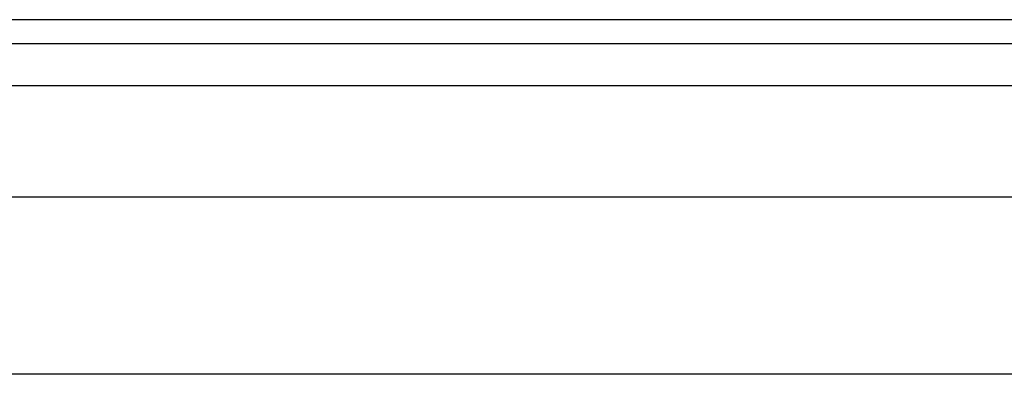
# Model space of a CAD drawing. Header units: inches. Extents: x 3.3 to 80.3, y 4.6 to 43.1.
# Tile 44 of 80: x 6 to 8.2, y 32 to 32.8. Entities that reach past the tile are written whole.
import ezdxf

# ---------------------------------------------------------------- set-up
doc = ezdxf.new("R2010")
doc.units = ezdxf.units.IN
doc.header["$MEASUREMENT"] = 0
doc.layers.add('Visible Edges(ANSI)', color=7, linetype='Continuous', lineweight=25)
doc.layers.add('Visible Tangent Edges(ANSI)', color=7, linetype='Continuous', lineweight=25)

msp = doc.modelspace()

# ---------------------------------------------------------------- linework, layer by layer
at = {"layer": 'Visible Edges(ANSI)'}
for p, q in [((19.0261, 32.7699), (3.4001, 32.7699)), ((3.4001, 32.7169), (19.0261, 32.7169)), ((4.1309, 32.3762), (18.275, 32.3762)), ((18.275, 31.9825), (4.1309, 31.9825))]:
    msp.add_line(p, q, dxfattribs=at)
at = {"layer": 'Visible Tangent Edges(ANSI)'}
msp.add_line((3.4001, 32.6239), (19.0261, 32.6239), dxfattribs=at)

doc.saveas('drawing.dxf')
